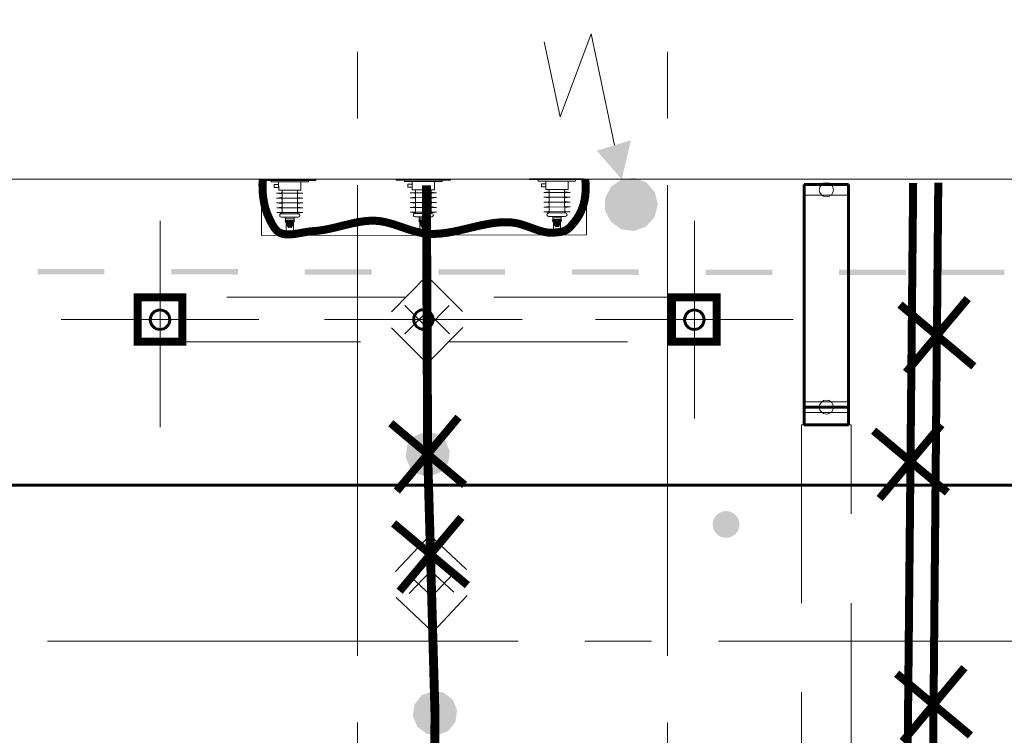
# Model space of a CAD drawing. Header units: millimetres. Extents: x 0 to 420, y 0 to 297.
# Tile 20 of 43: x 90 to 112, y 236 to 252. Entities that reach past the tile are written whole.
import ezdxf

# ---------------------------------------------------------------- set-up
doc = ezdxf.new("R2010")
doc.units = ezdxf.units.MM
for name, pattern in [('K5LT32769', [0]), ('K5LT32772', [0]), ('K5LT_AXLED', [15.063659, 10.563659, -1.5, 1.5, -1.5]), ('K5LT_BASIC', [0]), ('K5LT_DASHED', [6, 4, -2]), ('K5LT_THIN', [0])]:
    doc.linetypes.add(name, pattern=pattern)
for name, color, linetype, true_color in [('Демонтаж', 7, 'Continuous', 0x666666), ('Дороги', 7, 'Continuous', 0x666666), ('План ПС', 7, 'Continuous', 0x666666), ('Существующее оборудование', 7, 'Continuous', 0x7f7f7f), ('Топосъемка', 7, 'Continuous', 0x7f7f7f)]:
    doc.layers.add(name, color=color, linetype=linetype, true_color=true_color)

# ---------------------------------------------------------------- blocks, each defined once
blk = doc.blocks.new('U2')
at = {"layer": 'План ПС', "linetype": 'K5LT_AXLED', "lineweight": 18}
for q in [(99.196, 247.497), (96.977, 245.278), (99.196, 243.059), (101.415, 245.278)]:
    blk.add_line((99.196, 245.278), q, dxfattribs=at)
blk = doc.blocks.new('U39')
at = {"layer": 'План ПС', "linetype": 'K5LT_AXLED', "lineweight": 18}
for q in [(105.28, 247.497), (103.061, 245.278), (105.28, 243.059), (107.499, 245.278)]:
    blk.add_line((105.28, 245.278), q, dxfattribs=at)
blk = doc.blocks.new('U40')
at = {"layer": 'План ПС', "linetype": 'K5LT_AXLED', "lineweight": 18}
for q in [(99.196, 247.497), (96.977, 245.278), (99.196, 243.059), (101.415, 245.278)]:
    blk.add_line((99.196, 245.278), q, dxfattribs=at)
blk = doc.blocks.new('U41')
at = {"layer": 'План ПС', "linetype": 'K5LT_AXLED', "lineweight": 18}
for q in [(93.28, 247.497), (91.061, 245.278), (93.28, 243.059), (95.499, 245.278)]:
    blk.add_line((93.28, 245.278), q, dxfattribs=at)
blk = doc.blocks.new('U64')
at = {"layer": 'Существующее оборудование', "linetype": 'K5LT_THIN', "lineweight": 18}
blk.add_line((128.074, 248.432), (79.984, 248.432), dxfattribs=at)
blk = doc.blocks.new('U69')
at = {"layer": 'Существующее оборудование', "linetype": 'K5LT_THIN', "lineweight": 18}
for p, q in [((95.559, 248.421), (102.859, 248.432)), ((95.56, 247.168), (95.559, 248.421)), ((102.859, 248.432), (102.861, 247.18)), ((102.861, 247.18), (95.56, 247.168))]:
    blk.add_line(p, q, dxfattribs=at)
blk = doc.blocks.new('U83')
at = {"layer": 'Существующее оборудование', "linetype": 'K5LT_THIN', "lineweight": 18}
for p, q in [((101.578, 248.436), (102.791, 248.439)), ((101.578, 248.416), (101.578, 248.436)), ((102.791, 248.419), (101.578, 248.416)), ((102.791, 248.439), (102.791, 248.419))]:
    blk.add_line(p, q, dxfattribs=at)
blk = doc.blocks.new('U84')
at = {"layer": 'Существующее оборудование', "linetype": 'K5LT_THIN', "lineweight": 18}
for p, q in [((95.628, 248.418), (96.777, 248.421)), ((95.628, 248.4), (95.628, 248.418)), ((96.777, 248.403), (95.628, 248.4)), ((96.777, 248.421), (96.777, 248.403))]:
    blk.add_line(p, q, dxfattribs=at)
blk = doc.blocks.new('U85')
at = {"layer": 'Существующее оборудование', "linetype": 'K5LT_THIN', "lineweight": 18}
for p, q in [((98.584, 248.427), (99.805, 248.431)), ((98.584, 248.407), (98.584, 248.427)), ((99.806, 248.411), (98.584, 248.407)), ((99.805, 248.431), (99.806, 248.411))]:
    blk.add_line(p, q, dxfattribs=at)
blk = doc.blocks.new('U109')
at = {"layer": 'План ПС', "linetype": 'K5LT_DASHED', "lineweight": 18}
for p, q in [((92.78, 245.778), (93.78, 245.778)), ((92.78, 244.778), (92.78, 245.778)), ((93.78, 245.778), (93.78, 244.778)), ((93.78, 244.778), (92.78, 244.778))]:
    blk.add_line(p, q, dxfattribs=at)
blk = doc.blocks.new('U120')
at = {"layer": 'План ПС', "linetype": 'K5LT_DASHED', "lineweight": 18}
for p, q in [((92.78, 245.778), (93.78, 245.778)), ((92.78, 244.778), (92.78, 245.778)), ((93.78, 245.778), (93.78, 244.778)), ((93.78, 244.778), (92.78, 244.778))]:
    blk.add_line(p, q, dxfattribs=at)
blk = doc.blocks.new('U121')
at = {"layer": 'План ПС', "linetype": 'K5LT_DASHED', "lineweight": 18}
for p, q in [((104.78, 245.778), (93.78, 245.778)), ((93.78, 245.778), (93.78, 244.778)), ((104.78, 244.778), (104.78, 245.778)), ((93.78, 244.778), (104.78, 244.778))]:
    blk.add_line(p, q, dxfattribs=at)
blk = doc.blocks.new('U162')
at = {"layer": 'План ПС', "linetype": 'K5LT_BASIC', "lineweight": 60}
for p, q in [((108.745, 248.312), (107.745, 248.312)), ((107.745, 248.312), (107.745, 243.312)), ((108.745, 243.312), (108.745, 248.312)), ((107.745, 243.312), (108.745, 243.312)), ((107.745, 242.912), (107.745, 243.312)), ((108.745, 243.312), (108.745, 242.912)), ((108.745, 242.912), (107.745, 242.912))]:
    blk.add_line(p, q, dxfattribs=at)
at = {"layer": 'План ПС', "linetype": 'K5LT_THIN', "lineweight": 18}
for p, q in [((107.745, 248.312), (108.745, 248.312)), ((107.745, 248.072), (107.745, 248.312)), ((108.745, 248.312), (108.745, 248.072)), ((108.745, 248.072), (107.745, 248.072)), ((107.745, 243.432), (108.745, 243.432)), ((107.745, 243.192), (107.745, 243.432)), ((108.745, 243.432), (108.745, 243.192)), ((108.745, 243.192), (107.745, 243.192))]:
    blk.add_line(p, q, dxfattribs=at)
at = {"layer": 'План ПС', "linetype": 'K5LT_DASHED', "lineweight": 18}
for p, q in [((108.805, 242.912), (107.685, 242.912)), ((107.685, 242.912), (107.685, 234.912)), ((108.805, 234.912), (108.805, 242.912))]:
    blk.add_line(p, q, dxfattribs=at)
at = {"layer": 'План ПС', "linetype": 'K5LT_THIN', "lineweight": 18}
for centre, start, end in [((108.245, 248.192), 0, 180), ((108.245, 248.192), 180, 0), ((108.245, 243.312), 0, 180), ((108.245, 243.312), 180, 0)]:
    blk.add_arc(centre, 0.159, start, end, dxfattribs=at)
blk = doc.blocks.new('U195')
at = {"layer": 'Топосъемка'}
blk.add_hatch(color=256, dxfattribs=at).paths.add_polyline_path([(106.097, 240.395), (106.125, 240.408), (106.152, 240.423), (106.178, 240.441), (106.201, 240.461), (106.222, 240.484), (106.241, 240.509), (106.257, 240.535), (106.27, 240.563), (106.28, 240.593), (106.287, 240.623), (106.291, 240.653), (106.292, 240.684), (106.289, 240.715), (106.284, 240.746), (106.275, 240.775), (106.263, 240.804), (106.249, 240.831), (106.232, 240.857), (106.212, 240.881), (106.189, 240.902), (106.165, 240.922), (106.139, 240.938), (106.111, 240.952), (106.082, 240.963), (106.052, 240.97), (106.021, 240.975), (105.991, 240.977), (105.96, 240.975), (105.929, 240.97), (105.899, 240.962), (105.887, 240.958), (105.859, 240.945), (105.832, 240.93), (105.806, 240.912), (105.783, 240.892), (105.762, 240.869), (105.743, 240.844), (105.727, 240.818), (105.714, 240.79), (105.704, 240.761), (105.697, 240.73), (105.693, 240.7), (105.692, 240.669), (105.694, 240.638), (105.7, 240.607), (105.709, 240.578), (105.72, 240.549), (105.735, 240.522), (105.752, 240.496), (105.772, 240.472), (105.794, 240.451), (105.819, 240.432), (105.845, 240.415), (105.873, 240.401), (105.902, 240.39), (105.932, 240.383), (105.962, 240.378), (105.993, 240.377), (106.024, 240.378), (106.055, 240.383), (106.085, 240.391)])
blk = doc.blocks.new('U245')
at = {"layer": 'Топосъемка'}
blk.add_hatch(color=256, dxfattribs=at).paths.add_polyline_path([(99.226, 242.752), (98.987, 242.653), (98.829, 242.448), (98.795, 242.191), (98.894, 241.952), (99.099, 241.794), (99.356, 241.76), (99.595, 241.859), (99.753, 242.065), (99.787, 242.321), (99.688, 242.56), (99.482, 242.718)])
blk = doc.blocks.new('U252')
at = {"layer": 'Топосъемка'}
blk.add_hatch(color=256, dxfattribs=at).paths.add_polyline_path([(99.39, 236.936), (99.151, 236.837), (98.993, 236.632), (98.959, 236.375), (99.058, 236.136), (99.263, 235.979), (99.52, 235.945), (99.759, 236.044), (99.917, 236.249), (99.951, 236.506), (99.852, 236.745), (99.647, 236.902)])
blk = doc.blocks.new('U290')
at = {"layer": 'Топосъемка', "linetype": 'K5LT32772', "lineweight": 20}
for p, q in [((98.476, 245.452), (99.272, 246.256)), ((99.272, 246.256), (100.076, 245.46)), ((99.289, 242.756), (99.272, 246.256)), ((99.276, 245.456), (98.778, 244.954)), ((99.778, 244.959), (99.276, 245.456))]:
    blk.add_line(p, q, dxfattribs=at)
blk = doc.blocks.new('U291')
at = {"layer": 'Топосъемка', "linetype": 'K5LT32772', "lineweight": 20}
for p, q in [((98.565, 239.617), (99.342, 240.439)), ((99.342, 240.439), (100.164, 239.662)), ((99.441, 236.94), (99.342, 240.439)), ((99.365, 239.639), (98.879, 239.125)), ((99.879, 239.154), (99.365, 239.639))]:
    blk.add_line(p, q, dxfattribs=at)
blk = doc.blocks.new('U302')
at = {"layer": 'Топосъемка', "linetype": 'K5LT32772', "lineweight": 20}
for p, q in [((99.305, 241.756), (99.404, 238.258)), ((99.381, 239.057), (98.867, 239.543)), ((99.867, 239.571), (99.381, 239.057)), ((99.404, 238.258), (100.181, 239.08)), ((98.582, 239.035), (99.404, 238.258))]:
    blk.add_line(p, q, dxfattribs=at)
blk = doc.blocks.new('U308')
at = {"layer": 'Топосъемка', "linetype": 'K5LT32772', "lineweight": 20}
for p, q in [((99.264, 247.794), (99.281, 244.294)), ((99.277, 245.094), (98.775, 245.592)), ((99.775, 245.596), (99.277, 245.094)), ((98.477, 245.09), (99.281, 244.294)), ((99.281, 244.294), (100.077, 245.098))]:
    blk.add_line(p, q, dxfattribs=at)
blk = doc.blocks.new('U312')
at = {"layer": 'Топосъемка'}
for points in [[(103.855, 249.303), (103.088, 249.07), (103.649, 248.426)], [(103.649, 248.426), (103.412, 248.264), (103.277, 248.01), (103.276, 247.723), (103.408, 247.468), (103.643, 247.304), (103.928, 247.268), (104.197, 247.368), (104.389, 247.582), (104.459, 247.861), (104.392, 248.14), (104.202, 248.356), (103.934, 248.459)]]:
    blk.add_hatch(color=256, dxfattribs=at).paths.add_polyline_path(points)
at = {"layer": 'Топосъемка', "linetype": 'K5LT32769', "lineweight": 18}
for p, q in [((102.963, 251.692), (102.27, 249.832)), ((103.488, 249.192), (102.963, 251.692)), ((102.27, 249.832), (101.91, 251.512))]:
    blk.add_line(p, q, dxfattribs=at)

msp = doc.modelspace()

# ---------------------------------------------------------------- hatches: boundary and pattern name
at = {"layer": 'Топосъемка'}
for points in [[(92.031058, 246.41173), (90.531062, 246.412983), (90.530956, 246.292979), (92.030951, 246.291726)], [(95.031061, 246.409248), (93.531047, 246.410495), (93.530959, 246.290499), (95.030955, 246.289245)], [(98.031052, 246.406742), (96.531057, 246.407996), (96.53095, 246.287991), (98.030945, 246.286738)], [(101.031055, 246.404261), (99.531041, 246.405507), (99.530953, 246.285511), (101.030949, 246.284258)], [(104.031046, 246.401755), (102.531051, 246.403008), (102.530944, 246.283003), (104.030959, 246.281758)], [(107.03105, 246.399273), (105.531053, 246.400527), (105.530947, 246.280523), (107.030943, 246.27927)], [(110.031059, 246.396774), (108.531045, 246.39802), (108.530958, 246.278023), (110.030953, 246.27677)], [(112.240377, 246.394932), (110.74039, 246.396178), (110.740296, 246.276202), (112.240289, 246.274937)]]:
    msp.add_hatch(color=256, dxfattribs=at).paths.add_polyline_path(points)

# ---------------------------------------------------------------- linework, layer by layer
at = {"layer": 'Демонтаж', "linetype": 'K5LT_THIN', "const_width": 0.18}
for points in [[(109.898961, 245.612541), (111.556036, 244.227008), (110.727499, 244.919774), (111.420265, 245.748312), (110.034732, 244.091236)], [(98.462362, 242.948973), (100.119437, 241.56344), (99.290899, 242.256206), (99.983666, 243.084744), (98.598133, 241.427669)], [(109.305354, 242.781675), (110.962429, 241.396142), (110.133891, 242.088908), (110.826658, 242.917446), (109.441125, 241.26037)], [(98.52585, 240.699869), (100.182925, 239.314336), (99.354388, 240.007102), (100.047154, 240.83564), (98.661621, 239.178564)], [(109.823791, 237.325389), (111.480867, 235.939856), (110.652329, 236.632623), (111.345095, 237.46116), (109.959563, 235.804085)]]:
    msp.add_lwpolyline(points, dxfattribs=at)
at = {"layer": 'Дороги', "linetype": 'K5LT_BASIC', "lineweight": 60}
msp.add_line((77.685175, 241.558758), (134.952323, 241.558758), dxfattribs=at)
at = {"layer": 'Дороги', "linetype": 'K5LT_AXLED', "lineweight": 18}
msp.add_line((60.6295, 238.058758), (144.802249, 238.058758), dxfattribs=at)
at = {"layer": 'План ПС', "linetype": 'K5LT_AXLED', "lineweight": 18}
for p, q in [((97.716726, 222.665447), (97.716726, 266.005447)), ((104.676726, 222.665447), (104.676726, 266.005448)), ((93.279971, 243.882689), (93.279971, 244.901689)), ((93.279971, 243.882689), (93.279971, 242.863689))]:
    msp.add_line(p, q, dxfattribs=at)
at = {"layer": 'План ПС', "linetype": 'K5LT_DASHED', "const_width": 0.18}
for points in [[(93.779971, 245.778186), (92.779971, 245.778186), (92.779971, 244.778186), (93.779971, 244.778186)], [(105.779971, 245.778186), (104.779971, 245.778186), (104.779971, 244.778186), (105.779971, 244.778186)]]:
    msp.add_lwpolyline(points, close=True, dxfattribs=at)
at = {"layer": 'План ПС', "linetype": 'K5LT_BASIC', "lineweight": 60}
for centre in [(93.279971, 245.274186), (99.195775, 245.278186), (99.195775, 245.278186), (105.279971, 245.274186)]:
    msp.add_circle(centre, 0.219, dxfattribs=at)
at = {"layer": 'Существующее оборудование', "linetype": 'K5LT_THIN', "lineweight": 18}
for p, q in [((95.774035, 248.419379), (96.614032, 248.421757)), ((95.774177, 248.369379), (95.774092, 248.399379)), ((96.614173, 248.371758), (95.774177, 248.369379)), ((95.944176, 248.36986), (96.444174, 248.371276)), ((95.944714, 248.179861), (95.944176, 248.36986)), ((96.394033, 248.421134), (95.994034, 248.420002)), ((96.444174, 248.371276), (96.444712, 248.181277)), ((96.614088, 248.401757), (96.614173, 248.371758)), ((98.774023, 248.427874), (99.61402, 248.430253)), ((98.774165, 248.377875), (98.77408, 248.407874)), ((99.614161, 248.380253), (98.774165, 248.377875)), ((98.944164, 248.378356), (99.444162, 248.379772)), ((98.944702, 248.188357), (98.944164, 248.378356)), ((99.394021, 248.42963), (98.994022, 248.428497)), ((99.444162, 248.379772), (99.4447, 248.189773)), ((99.614076, 248.410253), (99.614161, 248.380253)), ((101.774011, 248.43637), (102.614008, 248.438749)), ((101.774153, 248.38637), (101.774068, 248.41637)), ((102.614149, 248.388749), (101.774153, 248.38637)), ((101.852322, 248.326591), (101.944322, 248.326852)), ((101.944152, 248.386852), (102.44415, 248.388268)), ((101.944152, 248.386852), (102.44415, 248.388268)), ((101.94469, 248.196852), (101.944152, 248.386852)), ((101.944322, 248.326852), (101.94452, 248.256852)), ((102.394009, 248.438126), (101.99401, 248.436993)), ((102.394009, 248.438126), (101.99401, 248.436993)), ((102.44415, 248.388268), (102.444688, 248.198268)), ((102.614064, 248.418749), (102.614149, 248.388749)), ((95.844522, 248.247577), (95.844369, 248.301577)), ((95.852346, 248.3096), (95.944346, 248.30986)), ((95.944544, 248.239861), (95.852545, 248.2396)), ((96.010757, 248.125483), (95.899043, 248.114368)), ((96.487583, 248.116035), (95.899043, 248.114368)), ((96.487583, 248.116035), (95.899043, 248.114368)), ((96.010818, 248.103886), (95.899043, 248.114368)), ((95.944346, 248.30986), (95.944544, 248.239861)), ((96.444712, 248.181277), (95.944714, 248.179861)), ((96.019767, 248.135462), (96.01964, 248.180328)), ((96.366741, 248.136444), (96.366615, 248.181103)), ((96.375807, 248.126516), (96.487583, 248.116035)), ((96.375869, 248.10492), (96.487583, 248.116035)), ((98.84451, 248.256073), (98.844357, 248.310073)), ((98.852334, 248.318096), (98.944334, 248.318356)), ((98.944532, 248.248356), (98.852533, 248.248096)), ((99.010745, 248.133978), (98.899031, 248.122864)), ((99.487571, 248.12453), (98.899031, 248.122864)), ((99.487571, 248.12453), (98.899031, 248.122864)), ((99.010806, 248.112382), (98.899031, 248.122864)), ((98.944334, 248.318356), (98.944532, 248.248356)), ((99.4447, 248.189773), (98.944702, 248.188357)), ((99.019755, 248.143958), (99.019628, 248.188824)), ((99.366729, 248.14494), (99.366603, 248.189598)), ((99.366942, 248.06968), (99.366847, 248.103436)), ((99.375795, 248.135012), (99.487571, 248.12453)), ((99.375857, 248.113416), (99.487571, 248.12453)), ((101.844498, 248.264569), (101.844345, 248.318569)), ((101.94452, 248.256852), (101.85252, 248.256592)), ((102.010733, 248.142474), (101.899019, 248.131359)), ((102.487559, 248.133026), (101.899019, 248.131359)), ((102.487559, 248.133026), (101.899019, 248.131359)), ((102.010794, 248.120878), (101.899019, 248.131359)), ((102.444688, 248.198268), (101.94469, 248.196852)), ((102.019743, 248.152453), (102.019616, 248.19732)), ((102.019956, 248.077193), (102.019861, 248.11095)), ((102.366717, 248.153436), (102.366591, 248.198094)), ((102.36693, 248.078176), (102.366835, 248.111932)), ((102.375783, 248.143508), (102.487559, 248.133026)), ((102.375844, 248.121911), (102.487559, 248.133026)), ((96.011066, 248.016466), (95.899352, 248.005352)), ((96.487891, 248.007018), (95.899352, 248.005352)), ((96.011127, 247.99487), (95.899352, 248.005352)), ((96.011375, 247.90745), (95.89966, 247.896335)), ((96.4882, 247.898002), (95.89966, 247.896335)), ((96.011436, 247.885853), (95.89966, 247.896335)), ((96.01998, 248.060202), (96.019885, 248.093958)), ((96.020076, 248.026446), (96.01998, 248.060202)), ((96.020289, 247.951185), (96.020193, 247.984942)), ((96.020384, 247.917429), (96.020289, 247.951185)), ((96.366954, 248.061184), (96.366859, 248.094941)), ((96.36705, 248.027428), (96.366954, 248.061184)), ((96.367263, 247.952168), (96.367167, 247.985924)), ((96.367359, 247.918412), (96.367263, 247.952168)), ((96.376116, 248.0175), (96.487891, 248.007018)), ((96.376177, 247.995903), (96.487891, 248.007018)), ((96.376425, 247.908484), (96.4882, 247.898002)), ((96.376486, 247.886887), (96.4882, 247.898002)), ((99.011054, 248.024962), (98.89934, 248.013847)), ((99.487879, 248.015514), (98.89934, 248.013847)), ((99.011115, 248.003365), (98.89934, 248.013847)), ((99.011363, 247.915946), (98.899648, 247.904831)), ((99.488188, 247.906498), (98.899648, 247.904831)), ((99.011424, 247.894349), (98.899648, 247.904831)), ((99.019968, 248.068698), (99.019873, 248.102454)), ((99.020064, 248.034941), (99.019968, 248.068698)), ((99.020277, 247.959681), (99.020181, 247.993437)), ((99.020372, 247.925925), (99.020277, 247.959681)), ((99.020586, 247.850665), (99.02049, 247.884421)), ((99.367038, 248.035924), (99.366942, 248.06968)), ((99.367251, 247.960664), (99.367155, 247.99442)), ((99.367347, 247.926908), (99.367251, 247.960664)), ((99.36756, 247.851648), (99.367464, 247.885404)), ((99.376104, 248.025996), (99.487879, 248.015514)), ((99.376165, 248.004399), (99.487879, 248.015514)), ((99.376413, 247.91698), (99.488188, 247.906498)), ((99.376474, 247.895383), (99.488188, 247.906498)), ((102.011042, 248.033458), (101.899328, 248.022343)), ((102.487867, 248.02401), (101.899328, 248.022343)), ((102.011103, 248.011861), (101.899328, 248.022343)), ((102.011351, 247.924442), (101.899636, 247.913327)), ((102.488176, 247.914993), (101.899636, 247.913327)), ((102.011412, 247.902845), (101.899636, 247.913327)), ((102.020052, 248.043437), (102.019956, 248.077193)), ((102.020265, 247.968177), (102.020169, 248.001933)), ((102.02036, 247.934421), (102.020265, 247.968177)), ((102.020574, 247.859161), (102.020478, 247.892917)), ((102.367026, 248.04442), (102.36693, 248.078176)), ((102.367239, 247.96916), (102.367143, 248.002916)), ((102.367334, 247.935403), (102.367239, 247.96916)), ((102.367548, 247.860143), (102.367452, 247.893899)), ((102.376092, 248.034492), (102.487867, 248.02401)), ((102.376153, 248.012895), (102.487867, 248.02401)), ((102.376401, 247.925475), (102.488176, 247.914993)), ((102.376462, 247.903879), (102.488176, 247.914993)), ((96.011683, 247.798434), (95.899969, 247.787319)), ((96.488509, 247.788986), (95.899969, 247.787319)), ((96.011744, 247.776837), (95.899969, 247.787319)), ((96.011992, 247.689417), (95.900278, 247.678303)), ((96.488818, 247.679969), (95.900278, 247.678303)), ((96.012053, 247.667821), (95.900278, 247.678303)), ((96.020598, 247.842169), (96.020502, 247.875925)), ((96.020693, 247.808413), (96.020598, 247.842169)), ((96.020906, 247.733153), (96.020811, 247.766909)), ((96.021002, 247.699397), (96.020906, 247.733153)), ((96.367572, 247.843152), (96.367476, 247.876908)), ((96.367667, 247.809396), (96.367572, 247.843152)), ((96.36788, 247.734135), (96.367785, 247.767892)), ((96.367976, 247.700379), (96.36788, 247.734135)), ((96.376734, 247.799468), (96.488509, 247.788986)), ((96.376795, 247.777871), (96.488509, 247.788986)), ((96.377042, 247.690451), (96.488818, 247.679969)), ((96.377103, 247.668855), (96.488818, 247.679969)), ((99.011671, 247.806929), (98.899957, 247.795815)), ((99.488497, 247.797481), (98.899957, 247.795815)), ((99.011732, 247.785333), (98.899957, 247.795815)), ((99.01198, 247.697913), (98.900266, 247.686798)), ((99.488806, 247.688465), (98.900266, 247.686798)), ((99.012041, 247.676316), (98.900266, 247.686798)), ((99.382131, 247.662741), (99.007085, 247.661679)), ((99.020681, 247.816909), (99.020586, 247.850665)), ((99.020894, 247.741649), (99.020799, 247.775405)), ((99.02099, 247.707892), (99.020894, 247.741649)), ((99.021121, 247.661719), (99.021107, 247.666388)), ((99.367655, 247.817891), (99.36756, 247.851648)), ((99.367868, 247.742631), (99.367773, 247.776387)), ((99.367964, 247.708875), (99.367868, 247.742631)), ((99.368095, 247.662701), (99.368081, 247.667371)), ((99.376722, 247.807963), (99.488497, 247.797481)), ((99.376783, 247.786367), (99.488497, 247.797481)), ((99.37703, 247.698947), (99.488806, 247.688465)), ((99.377091, 247.67735), (99.488806, 247.688465)), ((102.011659, 247.815425), (101.899945, 247.80431)), ((102.488485, 247.805977), (101.899945, 247.80431)), ((102.01172, 247.793829), (101.899945, 247.80431)), ((102.011968, 247.706409), (101.900254, 247.695294)), ((102.488794, 247.696961), (101.900254, 247.695294)), ((102.012029, 247.684812), (101.900254, 247.695294)), ((102.382119, 247.671237), (102.007073, 247.670175)), ((102.020669, 247.825404), (102.020574, 247.859161)), ((102.020882, 247.750144), (102.020787, 247.783901)), ((102.020978, 247.716388), (102.020882, 247.750144)), ((102.021109, 247.670215), (102.021095, 247.674884)), ((102.367643, 247.826387), (102.367548, 247.860143)), ((102.367856, 247.751127), (102.367761, 247.784883)), ((102.367952, 247.717371), (102.367856, 247.751127)), ((102.368083, 247.671197), (102.368069, 247.675867)), ((102.376709, 247.816459), (102.488485, 247.805977)), ((102.376771, 247.794862), (102.488485, 247.805977)), ((102.377018, 247.707443), (102.488794, 247.696961)), ((102.377079, 247.685846), (102.488794, 247.696961)), ((96.382143, 247.654245), (96.007097, 247.653183)), ((96.382362, 247.576914), (96.007316, 247.575852)), ((96.021133, 247.653223), (96.021119, 247.657893)), ((96.098831, 247.576111), (96.290846, 247.576655)), ((96.098992, 247.519496), (96.098831, 247.576111)), ((96.29094, 247.543347), (96.098926, 247.542803)), ((96.281035, 247.510011), (96.10902, 247.509524)), ((96.115446, 247.361741), (96.115028, 247.509541)), ((96.275446, 247.362194), (96.275027, 247.509994)), ((96.290846, 247.576655), (96.291006, 247.52004)), ((96.368107, 247.654206), (96.368094, 247.658875)), ((99.38235, 247.58541), (99.007304, 247.584347)), ((99.098819, 247.584607), (99.290834, 247.58515)), ((99.09898, 247.527992), (99.098819, 247.584607)), ((99.290928, 247.551843), (99.098914, 247.551299)), ((99.281023, 247.518507), (99.109008, 247.51802)), ((99.115434, 247.370237), (99.115016, 247.518037)), ((99.275434, 247.37069), (99.275015, 247.51849)), ((99.290834, 247.58515), (99.290994, 247.528535)), ((102.382338, 247.593905), (102.007292, 247.592843)), ((102.098807, 247.593102), (102.290822, 247.593646)), ((102.098968, 247.536487), (102.098807, 247.593102)), ((102.290916, 247.560339), (102.098902, 247.559795)), ((102.281011, 247.527003), (102.108996, 247.526516)), ((102.115422, 247.378732), (102.115004, 247.526533)), ((102.275422, 247.379186), (102.275003, 247.526986)), ((102.290822, 247.593646), (102.290982, 247.537031)), ((96.275306, 247.41161), (96.115306, 247.411157)), ((96.115788, 247.241158), (96.115306, 247.411157)), ((96.275787, 247.241611), (96.115788, 247.241158)), ((96.275787, 247.241611), (96.275306, 247.41161)), ((99.275294, 247.420106), (99.115294, 247.419653)), ((99.115776, 247.249653), (99.115294, 247.419653)), ((99.275775, 247.250106), (99.115776, 247.249653)), ((99.275775, 247.250106), (99.275294, 247.420106)), ((102.275282, 247.428601), (102.115282, 247.428148)), ((102.115764, 247.258149), (102.115282, 247.428148)), ((102.275763, 247.258602), (102.115764, 247.258149)), ((102.275763, 247.258602), (102.275282, 247.428601))]:
    msp.add_line(p, q, dxfattribs=at)
at = {"layer": 'Существующее оборудование', "linetype": 'K5LT_BASIC', "lineweight": 60}
for p, q in [((96.235715, 247.192417), (96.195787, 247.241384)), ((99.195775, 247.24988), (99.197637, 247.216246)), ((102.178951, 247.234185), (102.195763, 247.258376))]:
    msp.add_line(p, q, dxfattribs=at)
at = {"layer": 'Существующее оборудование', "linetype": 'K5LT_THIN', "const_width": 0.18}
for points in [[(95.584295, 248.420835), (95.581466, 248.325378), (95.581945, 248.235222), (95.585547, 248.149701), (95.592131, 248.06831), (95.601586, 247.990659), (95.613824, 247.916439), (95.628773, 247.845397), (95.646371, 247.77733), (95.666568, 247.712065), (95.68932, 247.649457), (95.714591, 247.589384), (95.723942, 247.569111), (95.735646, 247.54428), (95.754632, 247.504436), (95.787839, 247.438453), (95.820896, 247.380032), (95.848188, 247.338341), (95.873205, 247.305584), (95.89711, 247.279141), (95.914338, 247.262958), (95.936471, 247.245744), (95.960851, 247.230744), (95.987606, 247.217979), (96.016894, 247.207478), (96.048917, 247.199274), (96.083942, 247.193413), (96.122328, 247.189958), (96.164587, 247.188994), (96.21149, 247.190654), (96.264305, 247.195152), (96.325416, 247.202891), (96.400488, 247.214818), (96.500039, 247.232419), (96.604446, 247.249875), (96.672726, 247.258821), (96.726957, 247.263379), (96.799466, 247.269082), (96.876532, 247.278244), (96.95954, 247.291191), (97.050816, 247.308472), (97.154882, 247.331151), (97.283288, 247.361941), (97.456338, 247.40489), (97.610911, 247.440858), (97.721906, 247.463133), (97.81463, 247.478321), (97.897407, 247.488536), (97.973517, 247.494619), (98.044697, 247.497016), (98.112012, 247.496003), (98.159029, 247.493226), (98.207858, 247.488323), (98.267549, 247.479571), (98.332444, 247.466979), (98.402379, 247.450314), (98.479459, 247.428886), (98.567886, 247.401322), (98.679015, 247.363917), (98.831041, 247.311832), (98.955843, 247.272163), (99.045243, 247.247461), (99.121651, 247.229834), (99.190663, 247.21731), (99.230814, 247.211723), (99.295974, 247.205305), (99.363623, 247.201801), (99.434121, 247.201291), (99.507938, 247.203882), (99.585707, 247.209717), (99.668318, 247.218996), (99.757096, 247.232021), (99.854188, 247.249278), (99.963522, 247.27166), (100.094036, 247.301194), (100.263414, 247.341618), (100.473849, 247.390324), (100.606992, 247.417493), (100.714299, 247.435936), (100.808908, 247.448855), (100.895296, 247.45735), (100.975701, 247.461977), (101.051451, 247.463065), (101.123417, 247.460831), (101.19221, 247.455428), (101.222267, 247.451993), (101.254108, 247.447362), (101.299341, 247.438798), (101.355788, 247.425247), (101.418186, 247.40722), (101.490166, 247.383458), (101.582005, 247.350413), (101.710125, 247.303825), (101.804876, 247.272752), (101.87388, 247.253784), (101.933516, 247.240827), (101.987586, 247.232445), (102.037803, 247.227989), (102.085125, 247.22709), (102.130163, 247.229516), (102.136819, 247.230163), (102.149167, 247.231391), (102.171694, 247.233512), (102.214191, 247.23761), (102.279899, 247.246301), (102.324535, 247.255744), (102.359449, 247.266534), (102.388622, 247.278974), (102.39127, 247.280303), (102.416567, 247.294895), (102.442516, 247.313386), (102.46951, 247.336301), (102.498244, 247.364548), (102.530112, 247.399911), (102.568228, 247.446228), (102.595951, 247.481085), (102.63137, 247.528142), (102.664016, 247.576795), (102.69389, 247.627045), (102.720991, 247.678895), (102.745319, 247.732344), (102.766875, 247.787396), (102.785659, 247.84405), (102.801671, 247.902309), (102.814911, 247.962173), (102.825379, 248.023645), (102.833075, 248.086725), (102.838, 248.151416), (102.840153, 248.217718), (102.839535, 248.285632), (102.836145, 248.355161), (102.830714, 248.419235)], [(96.275306, 247.41161), (96.253031, 247.421455), (96.230764, 247.428099), (96.208507, 247.431544), (96.195167, 247.432074), (96.172925, 247.430399), (96.150691, 247.425525), (96.128467, 247.41745), (96.115306, 247.411157)], [(99.275294, 247.420106), (99.253019, 247.42995), (99.230752, 247.436595), (99.208495, 247.440039), (99.195155, 247.44057), (99.172913, 247.438895), (99.150679, 247.43402), (99.128455, 247.425945), (99.115294, 247.419653)], [(102.275282, 247.428601), (102.253006, 247.438446), (102.23074, 247.445091), (102.208483, 247.448535), (102.195143, 247.449066), (102.172901, 247.447391), (102.150667, 247.442516), (102.128443, 247.434441), (102.115282, 247.428148)]]:
    msp.add_lwpolyline(points, dxfattribs=at)
at = {"layer": 'Существующее оборудование', "linetype": 'K5LT_THIN', "lineweight": 18}
for centre, radius, start, end in [((101.852345, 248.318591), 0.008, 90.1622572, 180.1622572), ((95.852369, 248.3016), 0.008, 90.1622572, 180.1622572), ((95.852522, 248.2476), 0.008, 180.1622572, 270.1622572), ((96.009767, 248.135434), 0.01, 275.6818325, 0.1622572), ((96.009885, 248.09393), 0.01, 0.1622572, 84.6426819), ((96.376741, 248.136473), 0.01, 180.1622572, 264.6426819), ((96.376859, 248.094969), 0.01, 95.6818325, 180.1622572), ((98.852357, 248.310096), 0.008, 90.1622572, 180.1622572), ((98.85251, 248.256096), 0.008, 180.1622572, 270.1622572), ((99.009755, 248.143929), 0.01, 275.6818325, 0.1622572), ((99.009873, 248.102425), 0.01, 0.1622572, 84.6426819), ((99.376729, 248.144969), 0.01, 180.1622572, 264.6426819), ((99.376847, 248.103465), 0.01, 95.6818325, 180.1622572), ((101.852498, 248.264592), 0.008, 180.1622572, 270.1622572), ((102.009743, 248.152425), 0.01, 275.6818325, 0.1622572), ((102.009861, 248.110921), 0.01, 0.1622572, 84.6426819), ((102.376717, 248.153464), 0.01, 180.1622572, 264.6426819), ((102.376835, 248.11196), 0.01, 95.6818325, 180.1622572), ((96.010076, 248.026417), 0.01, 275.6818325, 0.1622572), ((96.010193, 247.984913), 0.01, 0.1622572, 84.6426819), ((96.010385, 247.917401), 0.01, 275.6818325, 0.1622572), ((96.010502, 247.875897), 0.01, 0.1622572, 84.6426819), ((96.37705, 248.027456), 0.01, 180.1622572, 264.6426819), ((96.377167, 247.985953), 0.01, 95.6818325, 180.1622572), ((96.377358, 247.91844), 0.01, 180.1622572, 264.6426819), ((96.377476, 247.876936), 0.01, 95.6818325, 180.1622572), ((99.010064, 248.034913), 0.01, 275.6818325, 0.1622572), ((99.010181, 247.993409), 0.01, 0.1622572, 84.6426819), ((99.010372, 247.925897), 0.01, 275.6818325, 0.1622572), ((99.01049, 247.884393), 0.01, 0.1622572, 84.6426819), ((99.377038, 248.035952), 0.01, 180.1622572, 264.6426819), ((99.377155, 247.994448), 0.01, 95.6818325, 180.1622572), ((99.377346, 247.926936), 0.01, 180.1622572, 264.6426819), ((99.377464, 247.885432), 0.01, 95.6818325, 180.1622572), ((102.010052, 248.043409), 0.01, 275.6818325, 0.1622572), ((102.010169, 248.001905), 0.01, 0.1622572, 84.6426819), ((102.01036, 247.934392), 0.01, 275.6818325, 0.1622572), ((102.010478, 247.892889), 0.01, 0.1622572, 84.6426819), ((102.377026, 248.044448), 0.01, 180.1622572, 264.6426819), ((102.377143, 248.002944), 0.01, 95.6818325, 180.1622572), ((102.377334, 247.935432), 0.01, 180.1622572, 264.6426819), ((102.377452, 247.893928), 0.01, 95.6818325, 180.1622572), ((96.010693, 247.808385), 0.01, 275.6818325, 0.1622572), ((96.010811, 247.766881), 0.01, 0.1622572, 84.6426819), ((96.011002, 247.699368), 0.01, 275.6818325, 0.1622572), ((96.01112, 247.657864), 0.01, 0.1622572, 84.6426819), ((96.377667, 247.809424), 0.01, 180.1622572, 264.6426819), ((96.377785, 247.76792), 0.01, 95.6818325, 180.1622572), ((96.377976, 247.700408), 0.01, 180.1622572, 264.6426819), ((96.378093, 247.658904), 0.01, 95.6818325, 180.1622572), ((99.007194, 247.623013), 0.038666, 90.1622572, 270.1622572), ((99.010681, 247.81688), 0.01, 275.6818325, 0.1622572), ((99.010799, 247.775376), 0.01, 0.1622572, 84.6426819), ((99.01099, 247.707864), 0.01, 275.6818325, 0.1622572), ((99.011107, 247.66636), 0.01, 0.1622572, 84.6426819), ((99.377655, 247.81792), 0.01, 180.1622572, 264.6426819), ((99.377773, 247.776416), 0.01, 95.6818325, 180.1622572), ((99.377964, 247.708903), 0.01, 180.1622572, 264.6426819), ((99.378081, 247.667399), 0.01, 95.6818325, 180.1622572), ((99.38224, 247.624075), 0.038666, 270.1622572, 90.1622572), ((102.007182, 247.631509), 0.038666, 90.1622572, 270.1622572), ((102.010669, 247.825376), 0.01, 275.6818325, 0.1622572), ((102.010787, 247.783872), 0.01, 0.1622572, 84.6426819), ((102.010978, 247.71636), 0.01, 275.6818325, 0.1622572), ((102.011095, 247.674856), 0.01, 0.1622572, 84.6426819), ((102.377643, 247.826415), 0.01, 180.1622572, 264.6426819), ((102.377761, 247.784911), 0.01, 95.6818325, 180.1622572), ((102.377952, 247.717399), 0.01, 180.1622572, 264.6426819), ((102.378069, 247.675895), 0.01, 95.6818325, 180.1622572), ((102.382228, 247.632571), 0.038666, 270.1622572, 90.1622572), ((96.007206, 247.614518), 0.038666, 90.1622572, 270.1622572), ((96.108992, 247.519524), 0.01, 180.1622572, 270.1622572), ((96.281006, 247.520011), 0.01, 270.1622572, 0.1622572), ((96.382252, 247.61558), 0.038666, 270.1622572, 90.1622572), ((99.10898, 247.52802), 0.01, 180.1622572, 270.1622572), ((99.280994, 247.528507), 0.01, 270.1622572, 0.1622572), ((102.108968, 247.536516), 0.01, 180.1622572, 270.1622572), ((102.280982, 247.537003), 0.01, 270.1622572, 0.1622572)]:
    msp.add_arc(centre, radius, start, end, dxfattribs=at)
at = {"layer": 'Топосъемка', "linetype": 'K5LT32769', "const_width": 0.18}
for points in [[(93.796496, 219.822349), (109.920556, 220.013827), (110.194363, 248.346274)], [(128.897603, 215.076465), (128.582003, 215.076226), (128.841251, 220.252651), (121.28845, 220.148825), (121.186645, 228.721658), (120.568514, 228.714317), (120.67032, 220.141485), (110.501649, 220.020728), (110.758604, 248.348975)]]:
    msp.add_lwpolyline(points, dxfattribs=at)
at = {"layer": 'Топосъемка', "linetype": 'K5LT32772', "const_width": 0.2}
for points in [[(99.261981, 248.29391), (99.290899, 242.256206)], [(99.290899, 242.256206), (99.455066, 236.44051)], [(99.455066, 236.44051), (99.442116, 230.118068)]]:
    msp.add_lwpolyline(points, dxfattribs=at)

# ---------------------------------------------------------------- block references
at = {"layer": 'План ПС'}
for name in ['U162', 'U41', 'U2', 'U40', 'U39', 'U109', 'U120', 'U121']:
    msp.add_blockref(name, (0, 0), dxfattribs=at)
at = {"layer": 'Существующее оборудование'}
for name in ['U64', 'U69', 'U84', 'U85', 'U83']:
    msp.add_blockref(name, (0, 0), dxfattribs=at)
at = {"layer": 'Топосъемка'}
for name in ['U312', 'U308', 'U290', 'U245', 'U302', 'U195', 'U291', 'U252']:
    msp.add_blockref(name, (0, 0), dxfattribs=at)

doc.saveas('drawing.dxf')
